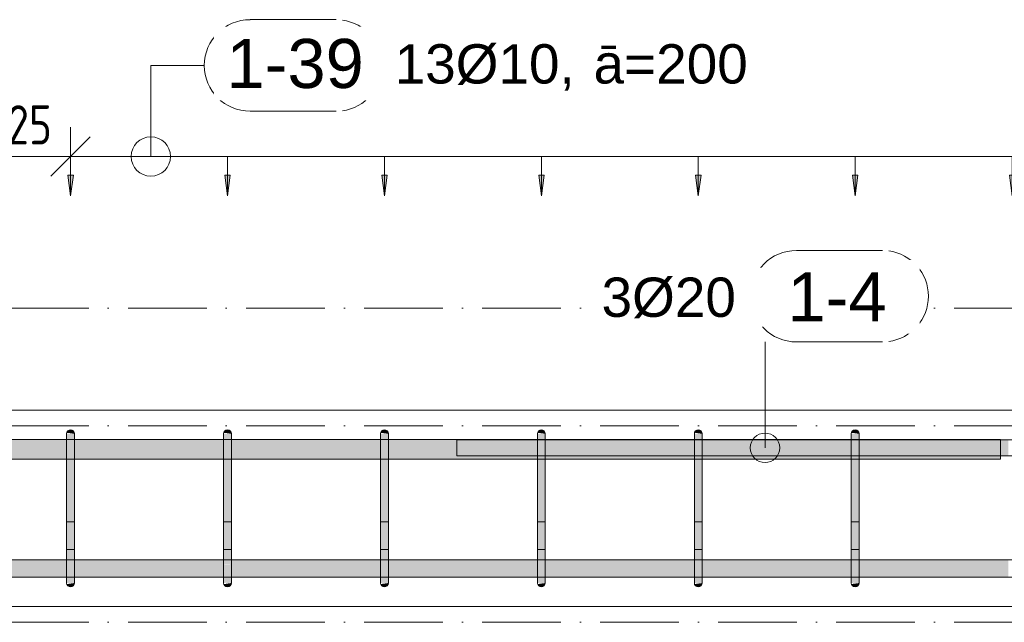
# Model space of a CAD drawing. Header units: millimetres. Extents: x -25607 to 9385, y 1894 to 10168.
# Tile 99 of 181: x -248 to 1004, y 5600 to 6367. Entities that reach past the tile are written whole.
import ezdxf

# ---------------------------------------------------------------- set-up
doc = ezdxf.new("R2010")
doc.units = ezdxf.units.MM
doc.linetypes.add('Čerchovaná', pattern=[150, 100, -25, 0, -25])
for name, color, linetype, lineweight in [('A-ANNO-DIMS', 211, 'Continuous', 5), ('A-ANNO-DIMS-25', 211, 'Continuous', 5), ('A-FLOR-LEVL', 51, 'Continuous', 5), ('S-BEAM', 12, 'Continuous', 9), ('S-RBAR', 171, 'Continuous', 5), ('S-RBAR-IDEN', 171, 'Continuous', 5)]:
    doc.layers.add(name, color=color, linetype=linetype, lineweight=lineweight)
doc.styles.add('Arial', font='arial.ttf', dxfattribs={"height": 50})
doc.styles.add('Arial_1', font='arial.ttf', dxfattribs={"height": 62.5})
doc.styles.add('ISOCPEUR_2', font='isocpeur.ttf', dxfattribs={"width": 0.8, "height": 50})
doc.dimstyles.new('Vnitřní', dxfattribs={"dimscale": 304.8, "dimtxt": 49.799059, "dimasz": 0.164042, "dimexe": 0.123031, "dimexo": 0.0625, "dimgap": 0, "dimtad": 1, "dimdec": 0, "dimzin": 0, "dimdsep": 46, "dimtxsty": 'ISOCPEUR_2', "dimblk1": 'OBLIQUE', "dimblk2": 'OBLIQUE', "dimsah": 1, "dimcen": 0.09, "dimdle": 0.123031, "dimazin": 0, "dimtfac": 1, "dimtdec": 4, "dimtix": 1, "dimtmove": 0, "dimatfit": 3, "dimfxl": 0.123031, "dimfxlon": 1, "dimtvp": 1, "dimtolj": 1, "dimtzin": 0, "dimarcsym": 2})
doc.dimstyles.new('Výztuž_kusy__řezy__1', dxfattribs={"dimscale": 304.8, "dimtxt": 0.18, "dimasz": 0, "dimexe": 0, "dimexo": 0.0625, "dimgap": 0.082021, "dimtad": 1, "dimdec": 0, "dimzin": 0, "dimdsep": 46, "dimtxsty": 'Arial_1', "dimblk1": 'NONE', "dimblk2": 'NONE', "dimsah": 1, "dimcen": 0.09, "dimazin": 0, "dimtfac": 1, "dimtdec": 4, "dimtix": 1, "dimtmove": 0, "dimatfit": 3, "dimfxl": 0.164042, "dimfxlon": 1, "dimtvp": 1, "dimtfill": 1, "dimtolj": 1, "dimtzin": 0, "dimarcsym": 2})

# ---------------------------------------------------------------- blocks, each defined once
blk = doc.blocks.new('DIMBLOCK464-V5')
at = {"layer": 'A-ANNO-DIMS-25'}
for points in [[(-183.2, 6142.9), (-179.7, 6169.2), (-186.6, 6169.2)], [(16.4, 6142.9), (19.9, 6169.2), (13, 6169.2)]]:
    blk.add_hatch(color=256, dxfattribs=at).paths.add_polyline_path(points)
for p, q in [((-183.2, 6192.9), (16.4, 6192.9)), ((-183.2, 6192.9), (-183.2, 6192.9)), ((-183.2, 6192.9), (-183.2, 6142.9)), ((16.4, 6192.9), (16.4, 6192.9)), ((16.4, 6192.9), (16.4, 6142.9)), ((-179.7, 6169.2), (-186.6, 6169.2)), ((-186.6, 6169.2), (-183.2, 6142.9)), ((-183.2, 6142.9), (-179.7, 6169.2)), ((19.9, 6169.2), (13, 6169.2)), ((13, 6169.2), (16.4, 6142.9)), ((16.4, 6142.9), (19.9, 6169.2))]:
    blk.add_line(p, q, dxfattribs=at)
blk = doc.blocks.new('_None')
blk = doc.blocks.new('DIMBLOCK465-V5')
at = {"layer": 'A-ANNO-DIMS-25'}
for points in [[(16.4, 6142.9), (19.9, 6169.2), (13, 6169.2)], [(216, 6142.9), (219.5, 6169.2), (212.6, 6169.2)]]:
    blk.add_hatch(color=256, dxfattribs=at).paths.add_polyline_path(points)
for p, q in [((16.4, 6192.9), (216, 6192.9)), ((16.4, 6192.9), (16.4, 6192.9)), ((16.4, 6192.9), (16.4, 6142.9)), ((216, 6192.9), (216, 6192.9)), ((216, 6192.9), (216, 6142.9)), ((19.9, 6169.2), (13, 6169.2)), ((13, 6169.2), (16.4, 6142.9)), ((16.4, 6142.9), (19.9, 6169.2)), ((219.5, 6169.2), (212.6, 6169.2)), ((212.6, 6169.2), (216, 6142.9)), ((216, 6142.9), (219.5, 6169.2))]:
    blk.add_line(p, q, dxfattribs=at)
blk = doc.blocks.new('DIMBLOCK466-V5')
at = {"layer": 'A-ANNO-DIMS-25'}
for points in [[(216, 6142.9), (219.5, 6169.2), (212.6, 6169.2)], [(415.6, 6142.9), (419.1, 6169.2), (412.2, 6169.2)]]:
    blk.add_hatch(color=256, dxfattribs=at).paths.add_polyline_path(points)
for p, q in [((216, 6192.9), (415.6, 6192.9)), ((216, 6192.9), (216, 6192.9)), ((216, 6192.9), (216, 6142.9)), ((415.6, 6192.9), (415.6, 6192.9)), ((415.6, 6192.9), (415.6, 6142.9)), ((219.5, 6169.2), (212.6, 6169.2)), ((212.6, 6169.2), (216, 6142.9)), ((216, 6142.9), (219.5, 6169.2)), ((419.1, 6169.2), (412.2, 6169.2)), ((412.2, 6169.2), (415.6, 6142.9)), ((415.6, 6142.9), (419.1, 6169.2))]:
    blk.add_line(p, q, dxfattribs=at)
blk = doc.blocks.new('DIMBLOCK467-V5')
at = {"layer": 'A-ANNO-DIMS-25'}
for points in [[(415.6, 6142.9), (419.1, 6169.2), (412.2, 6169.2)], [(615.2, 6142.9), (618.7, 6169.2), (611.8, 6169.2)]]:
    blk.add_hatch(color=256, dxfattribs=at).paths.add_polyline_path(points)
for p, q in [((415.6, 6192.9), (615.2, 6192.9)), ((415.6, 6192.9), (415.6, 6192.9)), ((415.6, 6192.9), (415.6, 6142.9)), ((615.2, 6192.9), (615.2, 6192.9)), ((615.2, 6192.9), (615.2, 6142.9)), ((419.1, 6169.2), (412.2, 6169.2)), ((412.2, 6169.2), (415.6, 6142.9)), ((415.6, 6142.9), (419.1, 6169.2)), ((618.7, 6169.2), (611.8, 6169.2)), ((611.8, 6169.2), (615.2, 6142.9)), ((615.2, 6142.9), (618.7, 6169.2))]:
    blk.add_line(p, q, dxfattribs=at)
blk = doc.blocks.new('DIMBLOCK468-V5')
at = {"layer": 'A-ANNO-DIMS-25'}
for points in [[(615.2, 6142.9), (618.7, 6169.2), (611.8, 6169.2)], [(814.8, 6142.9), (818.3, 6169.2), (811.4, 6169.2)]]:
    blk.add_hatch(color=256, dxfattribs=at).paths.add_polyline_path(points)
for p, q in [((615.2, 6192.9), (814.8, 6192.9)), ((615.2, 6192.9), (615.2, 6192.9)), ((615.2, 6192.9), (615.2, 6142.9)), ((814.8, 6192.9), (814.8, 6192.9)), ((814.8, 6192.9), (814.8, 6142.9)), ((618.7, 6169.2), (611.8, 6169.2)), ((611.8, 6169.2), (615.2, 6142.9)), ((615.2, 6142.9), (618.7, 6169.2)), ((818.3, 6169.2), (811.4, 6169.2)), ((811.4, 6169.2), (814.8, 6142.9)), ((814.8, 6142.9), (818.3, 6169.2))]:
    blk.add_line(p, q, dxfattribs=at)
blk = doc.blocks.new('DIMBLOCK469-V5')
at = {"layer": 'A-ANNO-DIMS-25'}
for points in [[(814.8, 6142.9), (818.3, 6169.2), (811.4, 6169.2)], [(1014.4, 6142.9), (1017.9, 6169.2), (1011, 6169.2)]]:
    blk.add_hatch(color=256, dxfattribs=at).paths.add_polyline_path(points)
for p, q in [((814.8, 6192.9), (1014.4, 6192.9)), ((814.8, 6192.9), (814.8, 6192.9)), ((814.8, 6192.9), (814.8, 6142.9)), ((1014.4, 6192.9), (1014.4, 6192.9)), ((1014.4, 6192.9), (1014.4, 6142.9)), ((818.3, 6169.2), (811.4, 6169.2)), ((811.4, 6169.2), (814.8, 6142.9)), ((814.8, 6142.9), (818.3, 6169.2)), ((1017.9, 6169.2), (1011, 6169.2)), ((1011, 6169.2), (1014.4, 6142.9)), ((1014.4, 6142.9), (1017.9, 6169.2))]:
    blk.add_line(p, q, dxfattribs=at)
blk = doc.blocks.new('DIMBLOCK476-V5')
at = {"layer": 'A-ANNO-DIMS-25'}
for points in [[(-183.2, 6142.9), (-179.7, 6169.2), (-186.6, 6169.2)], [(16.4, 6142.9), (19.9, 6169.2), (13, 6169.2)], [(216, 6142.9), (219.5, 6169.2), (212.6, 6169.2)], [(415.6, 6142.9), (419.1, 6169.2), (412.2, 6169.2)], [(615.2, 6142.9), (618.7, 6169.2), (611.8, 6169.2)], [(814.8, 6142.9), (818.3, 6169.2), (811.4, 6169.2)], [(1014.4, 6142.9), (1017.9, 6169.2), (1011, 6169.2)], [(1214, 6142.9), (1217.5, 6169.2), (1210.6, 6169.2)], [(1413.6, 6142.9), (1417.1, 6169.2), (1410.2, 6169.2)], [(1613.2, 6142.9), (1616.7, 6169.2), (1609.8, 6169.2)], [(1812.8, 6142.9), (1816.3, 6169.2), (1809.4, 6169.2)], [(2012.4, 6142.9), (2015.9, 6169.2), (2009, 6169.2)], [(2212.1, 6142.9), (2215.5, 6169.2), (2208.6, 6169.2)]]:
    blk.add_hatch(color=256, dxfattribs=at).paths.add_polyline_path(points)
for p, q in [((-183.2, 6192.9), (2212.1, 6192.9)), ((-183.2, 6192.9), (16.4, 6192.9)), ((-183.2, 6192.9), (-183.2, 6192.9)), ((-183.2, 6192.9), (-183.2, 6142.9)), ((16.4, 6192.9), (216, 6192.9)), ((16.4, 6192.9), (16.4, 6192.9)), ((16.4, 6192.9), (16.4, 6142.9)), ((216, 6192.9), (415.6, 6192.9)), ((216, 6192.9), (216, 6192.9)), ((216, 6192.9), (216, 6142.9)), ((415.6, 6192.9), (615.2, 6192.9)), ((415.6, 6192.9), (415.6, 6192.9)), ((415.6, 6192.9), (415.6, 6142.9)), ((615.2, 6192.9), (814.8, 6192.9)), ((615.2, 6192.9), (615.2, 6192.9)), ((615.2, 6192.9), (615.2, 6142.9)), ((814.8, 6192.9), (1014.4, 6192.9)), ((814.8, 6192.9), (814.8, 6192.9)), ((814.8, 6192.9), (814.8, 6142.9)), ((1014.4, 6192.9), (1214, 6192.9)), ((1014.4, 6192.9), (1014.4, 6192.9)), ((1014.4, 6192.9), (1014.4, 6142.9)), ((1214, 6192.9), (1413.6, 6192.9)), ((1214, 6192.9), (1214, 6192.9)), ((1214, 6192.9), (1214, 6142.9)), ((1413.6, 6192.9), (1613.2, 6192.9)), ((1413.6, 6192.9), (1413.6, 6192.9)), ((1413.6, 6192.9), (1413.6, 6142.9)), ((1613.2, 6192.9), (1812.8, 6192.9)), ((1613.2, 6192.9), (1613.2, 6192.9)), ((1613.2, 6192.9), (1613.2, 6142.9)), ((1812.8, 6192.9), (2012.4, 6192.9)), ((1812.8, 6192.9), (1812.8, 6192.9)), ((1812.8, 6192.9), (1812.8, 6142.9)), ((2012.4, 6192.9), (2212.1, 6192.9)), ((2012.4, 6192.9), (2012.4, 6192.9)), ((2012.4, 6192.9), (2012.4, 6142.9)), ((2212.1, 6192.9), (2212.1, 6192.9)), ((2212.1, 6192.9), (2212.1, 6142.9)), ((-179.7, 6169.2), (-186.6, 6169.2)), ((-186.6, 6169.2), (-183.2, 6142.9)), ((-183.2, 6142.9), (-179.7, 6169.2)), ((19.9, 6169.2), (13, 6169.2)), ((13, 6169.2), (16.4, 6142.9)), ((16.4, 6142.9), (19.9, 6169.2)), ((219.5, 6169.2), (212.6, 6169.2)), ((212.6, 6169.2), (216, 6142.9)), ((216, 6142.9), (219.5, 6169.2)), ((419.1, 6169.2), (412.2, 6169.2)), ((412.2, 6169.2), (415.6, 6142.9)), ((415.6, 6142.9), (419.1, 6169.2)), ((618.7, 6169.2), (611.8, 6169.2)), ((611.8, 6169.2), (615.2, 6142.9)), ((615.2, 6142.9), (618.7, 6169.2)), ((818.3, 6169.2), (811.4, 6169.2)), ((811.4, 6169.2), (814.8, 6142.9)), ((814.8, 6142.9), (818.3, 6169.2)), ((1017.9, 6169.2), (1011, 6169.2)), ((1011, 6169.2), (1014.4, 6142.9)), ((1014.4, 6142.9), (1017.9, 6169.2)), ((1217.5, 6169.2), (1210.6, 6169.2)), ((1210.6, 6169.2), (1214, 6142.9)), ((1214, 6142.9), (1217.5, 6169.2)), ((1417.1, 6169.2), (1410.2, 6169.2)), ((1410.2, 6169.2), (1413.6, 6142.9)), ((1413.6, 6142.9), (1417.1, 6169.2)), ((1616.7, 6169.2), (1609.8, 6169.2)), ((1609.8, 6169.2), (1613.2, 6142.9)), ((1613.2, 6142.9), (1616.7, 6169.2)), ((1816.3, 6169.2), (1809.4, 6169.2)), ((1809.4, 6169.2), (1812.8, 6142.9)), ((1812.8, 6142.9), (1816.3, 6169.2)), ((2015.9, 6169.2), (2009, 6169.2)), ((2009, 6169.2), (2012.4, 6142.9)), ((2012.4, 6142.9), (2015.9, 6169.2)), ((2215.5, 6169.2), (2208.6, 6169.2)), ((2208.6, 6169.2), (2212.1, 6142.9)), ((2212.1, 6142.9), (2215.5, 6169.2))]:
    blk.add_line(p, q, dxfattribs=at)
blk = doc.blocks.new('Popisek výztuže__BEZ NATOČENÍ_ - _Typ_ množství_PRAVÝ _řezy_-573725-V5')
at = {"layer": 'S-RBAR-IDEN'}
for p, q in [((-15461.3, 9359.8), (-15571, 9359.8)), ((-15571, 9243.3), (-15461.3, 9243.3))]:
    blk.add_line(p, q, dxfattribs=at)
for centre, start, end in [((-15571, 9301.5), 90, 270), ((-15461.3, 9301.5), 277.6434, 82.3566)]:
    blk.add_arc(centre, 58.2, start, end, dxfattribs=at)
blk = doc.blocks.new('Popisek výztuže - _Typ_ množství_LEVÝ-573731-V5')
at = {"layer": 'S-RBAR-IDEN'}
for p, q in [((-16348.9, 6003.8), (-16458.6, 6003.8)), ((-16458.6, 5887.3), (-16348.9, 5887.3))]:
    blk.add_line(p, q, dxfattribs=at)
for centre, start, end in [((-16458.6, 5945.5), 90, 270), ((-16348.9, 5945.5), 277.6434, 82.3566)]:
    blk.add_arc(centre, 58.2, start, end, dxfattribs=at)
blk = doc.blocks.new('DIMBLOCK695-V5')
at = {"layer": 'A-ANNO-DIMS-25'}
for p, q in [((-308.2, 6192.9), (-308.2, 6230.4)), ((-183.2, 6192.9), (-183.2, 6230.4)), ((-308.2, 6192.9), (-283.2, 6217.9)), ((-183.2, 6192.9), (-158.2, 6217.9)), ((-345.7, 6192.9), (-145.7, 6192.9)), ((-308.2, 6192.9), (-333.2, 6167.9)), ((-308.2, 6192.9), (-308.2, 6155.4)), ((-183.2, 6192.9), (-208.2, 6167.9)), ((-183.2, 6192.9), (-183.2, 6155.4))]:
    blk.add_line(p, q, dxfattribs=at)
at = {"layer": 'A-ANNO-DIMS-25', "color": 0, "insert": (-283.5, 6258.2), "char_height": 50, "width": 90.788, "attachment_point": 1, "line_spacing_factor": 1.149209, "style": 'ISOCPEUR_2'}
blk.add_mtext('125', dxfattribs=at)
blk = doc.blocks.new('_Oblique')
at = {"color": 0, "linetype": 'ByBlock', "lineweight": -2}
blk.add_line((-0.5, -0.5), (0.5, 0.5), dxfattribs=at)

msp = doc.modelspace()

# ---------------------------------------------------------------- hatches: boundary and pattern name
at = {"layer": 'S-RBAR'}
for points in [[(-178.2, 5815), (-178.2, 5840), (-188.2, 5840), (-188.2, 5815)], [(-178.2, 5840), (-178.3, 5841.3), (-178.8, 5842.5), (-179.6, 5843.5), (-180.7, 5844.3), (-181.9, 5844.8), (-183.2, 5845), (-184.5, 5844.8), (-185.7, 5844.3), (-186.7, 5843.5), (-187.5, 5842.5), (-188, 5841.3), (-178.3, 5840)], [(11.6, 5815), (21.4, 5815), (21.4, 5840), (11.4, 5840), (11.4, 5815)], [(21.4, 5840), (21.3, 5841.3), (20.8, 5842.5), (20, 5843.5), (18.9, 5844.3), (17.7, 5844.8), (16.4, 5845), (15.1, 5844.8), (13.9, 5844.3), (12.9, 5843.5), (12.1, 5842.5), (11.6, 5841.3), (21.3, 5840)], [(221, 5815), (221, 5840), (211, 5840), (211, 5815)], [(221, 5840), (220.9, 5841.3), (220.4, 5842.5), (219.6, 5843.5), (218.5, 5844.3), (217.3, 5844.8), (216, 5845), (214.7, 5844.8), (213.5, 5844.3), (212.5, 5843.5), (211.7, 5842.5), (211.2, 5841.3), (220.9, 5840)], [(420.6, 5815), (420.6, 5840), (410.6, 5840), (410.6, 5815)], [(420.6, 5840), (420.5, 5841.3), (420, 5842.5), (419.2, 5843.5), (418.1, 5844.3), (416.9, 5844.8), (415.6, 5845), (414.3, 5844.8), (413.1, 5844.3), (412.1, 5843.5), (411.3, 5842.5), (410.8, 5841.3), (420.5, 5840)], [(620.2, 5815), (620.2, 5840), (610.2, 5840), (610.2, 5815)], [(620.2, 5840), (620.1, 5841.3), (619.6, 5842.5), (618.8, 5843.5), (617.7, 5844.3), (616.5, 5844.8), (615.2, 5845), (613.9, 5844.8), (612.7, 5844.3), (611.7, 5843.5), (610.9, 5842.5), (610.4, 5841.3), (620.1, 5840)], [(819.8, 5815), (819.8, 5840), (809.8, 5840), (809.8, 5815)], [(819.8, 5840), (819.7, 5841.3), (819.2, 5842.5), (818.4, 5843.5), (817.3, 5844.3), (816.1, 5844.8), (814.8, 5845), (813.5, 5844.8), (812.3, 5844.3), (811.3, 5843.5), (810.5, 5842.5), (810, 5841.3), (819.7, 5840)], [(1009.4, 5812.1), (1009.4, 5832.1), (999.5, 5832.1), (999.5, 5812.1)], [(-178.2, 5675), (-178.2, 5815), (-188.2, 5815), (-188.2, 5675)], [(11.6, 5675), (21.4, 5675), (21.4, 5815), (11.4, 5815), (11.4, 5675)], [(221, 5675), (221, 5815), (211, 5815), (211, 5675)], [(420.6, 5675), (420.6, 5815), (410.6, 5815), (410.6, 5675)], [(620.2, 5675), (620.2, 5815), (610.2, 5815), (610.2, 5675)], [(819.8, 5675), (819.8, 5815), (809.8, 5815), (809.8, 5675)], [(-183.2, 5645), (-181.9, 5645.2), (-180.7, 5645.7), (-179.6, 5646.5), (-178.8, 5647.5), (-178.3, 5648.7), (-178.3, 5650), (-188, 5648.7), (-187.5, 5647.5), (-186.7, 5646.5), (-185.7, 5645.7), (-184.5, 5645.2)], [(16.4, 5645), (17.7, 5645.2), (18.9, 5645.7), (20, 5646.5), (20.8, 5647.5), (21.3, 5648.7), (21.3, 5650), (11.6, 5648.6), (12.1, 5647.5), (12.9, 5646.5), (13.9, 5645.7), (15.1, 5645.2)], [(216, 5645), (217.3, 5645.2), (218.5, 5645.7), (219.6, 5646.5), (220.4, 5647.5), (220.9, 5648.7), (220.9, 5650), (211.2, 5648.7), (211.7, 5647.5), (212.5, 5646.5), (213.5, 5645.7), (214.7, 5645.2)], [(415.6, 5645), (416.9, 5645.2), (418.1, 5645.7), (419.2, 5646.5), (420, 5647.5), (420.5, 5648.7), (420.5, 5650), (410.8, 5648.7), (411.3, 5647.5), (412.1, 5646.5), (413.1, 5645.7), (414.3, 5645.2)], [(615.2, 5645), (616.5, 5645.2), (617.7, 5645.7), (618.8, 5646.5), (619.6, 5647.5), (620.1, 5648.7), (620.1, 5650), (610.4, 5648.7), (610.9, 5647.5), (611.7, 5646.5), (612.7, 5645.7), (613.9, 5645.2)], [(814.8, 5645), (816.1, 5645.2), (817.3, 5645.7), (818.4, 5646.5), (819.2, 5647.5), (819.7, 5648.7), (819.7, 5650), (810, 5648.7), (810.5, 5647.5), (811.3, 5646.5), (812.3, 5645.7), (813.5, 5645.2)]]:
    msp.add_hatch(color=256, dxfattribs=at).paths.add_polyline_path(points)
h = msp.add_hatch(color=256, dxfattribs=at)
h.paths.add_polyline_path([(-1905.6, 5807.8), (-1885.6, 5807.8), (-1885.6, 5832.8), (-1905.6, 5832.8), (-1905.6, 5815)])
h.paths.add_polyline_path([(-1667.4, 5807.8), (-1580, 5807.8), (-1580, 5832.8), (-1667.4, 5832.8), (-1667.4, 5815)])
h.paths.add_polyline_path([(977.4, 5807.8), (999.5, 5807.8), (999.5, 5832.8), (819.8, 5832.8), (819.8, 5807.8), (889.6, 5807.8)])
h.paths.add_polyline_path([(-1700.5, 5807.8), (-1677.4, 5807.8), (-1677.4, 5832.8), (-1702.4, 5832.8), (-1702.4, 5807.8)])
h.paths.add_polyline_path([(-1712.4, 5807.8), (-1712.4, 5832.8), (-1745.7, 5832.8), (-1745.7, 5807.8), (-1744.4, 5807.8)])
h.paths.add_polyline_path([(-1570, 5807.8), (-1482.5, 5807.8), (-1482.5, 5832.8), (-1570, 5832.8), (-1570, 5815)])
h.paths.add_polyline_path([(809.8, 5807.8), (809.8, 5832.8), (620.2, 5832.8), (620.2, 5807.8), (801.8, 5807.8)])
h.paths.add_polyline_path([(-1472.5, 5807.8), (-1385.1, 5807.8), (-1385.1, 5832.8), (-1472.5, 5832.8), (-1472.5, 5815)])
h.paths.add_polyline_path([(-1375.1, 5807.8), (-1287.6, 5807.8), (-1287.6, 5832.8), (-1375.1, 5832.8), (-1375.1, 5815)])
h.paths.add_polyline_path([(-1277.6, 5807.8), (-1190.2, 5807.8), (-1190.2, 5832.8), (-1277.6, 5832.8), (-1277.6, 5815)])
h.paths.add_polyline_path([(-1755.7, 5807.8), (-1755.7, 5832.8), (-1789, 5832.8), (-1789, 5807.8), (-1788.3, 5807.8)])
h.paths.add_polyline_path([(-1180.2, 5807.8), (-1092.7, 5807.8), (-1092.7, 5832.8), (-1180.2, 5832.8), (-1180.2, 5815)])
h.paths.add_polyline_path([(610.2, 5807.8), (610.2, 5832.8), (420.6, 5832.8), (420.6, 5807.8), (582.3, 5807.8)])
h.paths.add_polyline_path([(-1082.7, 5807.8), (-995.3, 5807.8), (-995.3, 5832.8), (-1082.7, 5832.8), (-1082.7, 5815)])
h.paths.add_polyline_path([(-985.3, 5807.8), (-897.8, 5807.8), (-897.8, 5832.8), (-985.3, 5832.8), (-985.3, 5815)])
h.paths.add_polyline_path([(-887.8, 5807.8), (-800.4, 5807.8), (-800.4, 5832.8), (-887.8, 5832.8), (-887.8, 5815)])
h.paths.add_polyline_path([(-1799, 5807.8), (-1799, 5832.8), (-1832.3, 5832.8), (-1832.2, 5807.8)])
h.paths.add_polyline_path([(-790.4, 5807.8), (-703, 5807.8), (-703, 5832.8), (-790.4, 5832.8), (-790.4, 5815)])
h.paths.add_polyline_path([(410.6, 5807.8), (410.6, 5832.8), (221, 5832.8), (221, 5807.8), (406.7, 5807.8)])
h.paths.add_polyline_path([(-693, 5807.8), (-605.5, 5807.8), (-605.5, 5832.8), (-693, 5832.8), (-693, 5815)])
h.paths.add_polyline_path([(-595.5, 5807.8), (-508.1, 5807.8), (-508.1, 5832.8), (-595.5, 5832.8), (-595.5, 5815)])
h.paths.add_polyline_path([(-498.1, 5807.8), (-410.6, 5807.8), (-410.6, 5832.8), (-498.1, 5832.8), (-498.1, 5815)])
h.paths.add_polyline_path([(211, 5807.8), (211, 5832.8), (21.4, 5832.8), (21.4, 5807.8), (187.2, 5807.8)])
h.paths.add_polyline_path([(-400.6, 5807.8), (-313.2, 5807.8), (-313.2, 5832.8), (-400.6, 5832.8), (-400.6, 5815)])
h.paths.add_polyline_path([(-1842.3, 5807.8), (-1842.3, 5832.8), (-1875.6, 5832.8), (-1875.6, 5807.8)])
h.paths.add_polyline_path([(-303.2, 5807.8), (-188.2, 5807.8), (-188.2, 5832.8), (-303.2, 5832.8), (-303.2, 5815)])
h.paths.add_polyline_path([(-178.2, 5807.8), (11.4, 5807.8), (11.4, 5832.8), (-178.2, 5832.8), (-178.2, 5815)])
h = msp.add_hatch(color=256, dxfattribs=at)
h.paths.add_polyline_path([(-1905.6, 5657.6), (-1885.6, 5657.9), (-1885.6, 5679.6), (-1905.6, 5679.6), (-1905.6, 5666.1)])
h.paths.add_polyline_path([(3021.7, 5657.6), (3021.7, 5679.6), (2933.2, 5679.6), (2933.2, 5657.6), (2996.9, 5657.6)])
h.paths.add_polyline_path([(3084.7, 5657.6), (3120.2, 5657.9), (3120.2, 5679.6), (3031.7, 5679.6), (3031.7, 5657.6), (3040.8, 5657.6)])
h.paths.add_polyline_path([(-1832.3, 5657.6), (-1799, 5657.9), (-1799, 5679.6), (-1832.3, 5679.6), (-1832.3, 5657.9)])
h.paths.add_polyline_path([(2923.2, 5657.6), (2923.2, 5679.6), (2834.6, 5679.6), (2834.6, 5657.6), (2909.1, 5657.6)])
h.paths.add_polyline_path([(3130.2, 5657.6), (3218.7, 5657.9), (3218.7, 5679.6), (3130.2, 5679.6), (3130.2, 5657.9)])
h.paths.add_polyline_path([(-1875.6, 5657.6), (-1842.3, 5657.9), (-1842.3, 5679.6), (-1875.6, 5679.6), (-1875.6, 5657.9)])
h.paths.add_polyline_path([(2824.6, 5657.6), (2824.6, 5679.6), (2736.1, 5679.6), (2736.1, 5657.6), (2821.3, 5657.6)])
h.paths.add_polyline_path([(4316.9, 5657.6), (4316.9, 5679.6), (4306.4, 5679.6), (4306.4, 5657.6), (4313.9, 5657.6)])
h.paths.add_polyline_path([(3228.7, 5657.6), (3317.2, 5657.9), (3317.2, 5679.6), (3228.7, 5679.6), (3228.7, 5657.9)])
h.paths.add_polyline_path([(4334.4, 5657.6), (4334.4, 5679.6), (4326.9, 5679.6), (4326.9, 5657.6)])
h.paths.add_polyline_path([(2726.1, 5657.6), (2726.1, 5679.6), (2637.6, 5679.6), (2637.6, 5657.6), (2689.6, 5657.6)])
h.paths.add_polyline_path([(2627.6, 5657.6), (2627.6, 5679.6), (2539.1, 5679.6), (2539.1, 5657.6), (2601.8, 5657.6)])
h.paths.add_polyline_path([(-1789, 5657.6), (-1755.7, 5657.9), (-1755.7, 5679.6), (-1789, 5679.6), (-1789, 5657.9)])
h.paths.add_polyline_path([(2529.1, 5657.6), (2529.1, 5679.6), (2440.6, 5679.6), (2440.6, 5657.6), (2514, 5657.6)])
h.paths.add_polyline_path([(3327.2, 5657.6), (3415.8, 5657.9), (3415.8, 5679.6), (3327.2, 5679.6), (3327.2, 5657.9)])
h.paths.add_polyline_path([(-1745.7, 5657.6), (-1712.4, 5657.9), (-1712.4, 5679.6), (-1745.7, 5679.6), (-1745.7, 5657.9)])
h.paths.add_polyline_path([(2430.6, 5657.6), (2430.6, 5679.6), (2342.1, 5679.6), (2342.1, 5657.6), (2426.2, 5657.6)])
h.paths.add_polyline_path([(-1702.4, 5657.6), (-1677.4, 5657.9), (-1677.4, 5679.6), (-1702.4, 5679.6), (-1702.4, 5657.9)])
h.paths.add_polyline_path([(4271, 5657.6), (4271, 5679.6), (4235, 5679.6), (4235, 5657.6), (4270, 5657.6)])
h.paths.add_polyline_path([(2332.1, 5657.6), (2332.1, 5679.6), (2217.1, 5679.6), (2217.1, 5657.6), (2294.5, 5657.6)])
h.paths.add_polyline_path([(3425.8, 5657.6), (3514.3, 5657.9), (3514.3, 5679.6), (3425.8, 5679.6), (3425.8, 5657.9)])
h.paths.add_polyline_path([(-1667.4, 5657.6), (-1580, 5657.9), (-1580, 5679.6), (-1667.4, 5679.6), (-1667.4, 5657.9)])
h.paths.add_polyline_path([(4286.4, 5657.6), (4286.4, 5679.6), (4281, 5679.6), (4281, 5657.6)])
h.paths.add_polyline_path([(2207.1, 5657.6), (2207.1, 5679.6), (2017.4, 5679.6), (2017.4, 5657.6), (2206.7, 5657.6)])
h.paths.add_polyline_path([(2007.4, 5657.6), (2007.4, 5679.6), (1817.8, 5679.6), (1817.8, 5657.6), (1987.2, 5657.6)])
h.paths.add_polyline_path([(-1570, 5657.6), (-1482.5, 5657.9), (-1482.5, 5679.6), (-1570, 5679.6), (-1570, 5657.9)])
h.paths.add_polyline_path([(1807.8, 5657.6), (1807.8, 5679.6), (1618.2, 5679.6), (1618.2, 5657.6), (1767.7, 5657.6)])
h.paths.add_polyline_path([(3524.3, 5657.6), (3612.8, 5657.9), (3612.8, 5679.6), (3524.3, 5679.6), (3524.3, 5657.9)])
h.paths.add_polyline_path([(-1472.5, 5657.6), (-1385.1, 5657.9), (-1385.1, 5679.6), (-1472.5, 5679.6), (-1472.5, 5657.9)])
h.paths.add_polyline_path([(-1375.1, 5657.6), (-1287.6, 5657.9), (-1287.6, 5679.6), (-1375.1, 5679.6), (-1375.1, 5657.9)])
h.paths.add_polyline_path([(1608.2, 5657.6), (1608.2, 5679.6), (1418.6, 5679.6), (1418.6, 5657.6), (1592, 5657.6)])
h.paths.add_polyline_path([(4225, 5657.6), (4225, 5679.6), (4189, 5679.6), (4189, 5657.6)])
h.paths.add_polyline_path([(3622.8, 5657.6), (3711.3, 5657.9), (3711.3, 5679.6), (3622.8, 5679.6), (3622.8, 5657.9)])
h.paths.add_polyline_path([(-1277.6, 5657.6), (-1190.2, 5657.9), (-1190.2, 5679.6), (-1277.6, 5679.6), (-1277.6, 5657.9)])
h.paths.add_polyline_path([(1408.6, 5657.6), (1408.6, 5679.6), (1219, 5679.6), (1219, 5657.6), (1372.5, 5657.6)])
h.paths.add_polyline_path([(-1180.2, 5657.6), (-1092.7, 5657.9), (-1092.7, 5679.6), (-1180.2, 5679.6), (-1180.2, 5657.9)])
h.paths.add_polyline_path([(4179, 5657.6), (4179, 5679.6), (4143.1, 5679.6), (4143.1, 5657.6)])
h.paths.add_polyline_path([(1209, 5657.6), (1209, 5679.6), (1019.4, 5679.6), (1019.4, 5657.6), (1196.9, 5657.6)])
h.paths.add_polyline_path([(3721.3, 5657.6), (3811.3, 5657.9), (3811.3, 5679.6), (3721.3, 5679.6), (3721.3, 5657.9)])
h.paths.add_polyline_path([(1009.4, 5657.6), (1009.4, 5679.6), (819.8, 5679.6), (819.8, 5657.6), (977.4, 5657.6)])
h.paths.add_polyline_path([(-1082.7, 5657.6), (-995.3, 5657.9), (-995.3, 5679.6), (-1082.7, 5679.6), (-1082.7, 5657.9)])
h.paths.add_polyline_path([(-985.3, 5657.6), (-897.8, 5657.9), (-897.8, 5679.6), (-985.3, 5679.6), (-985.3, 5657.9)])
h.paths.add_polyline_path([(4133.1, 5657.6), (4133.1, 5679.6), (4097.1, 5679.6), (4097.1, 5657.6)])
h.paths.add_polyline_path([(3821.3, 5657.6), (3857.3, 5657.9), (3857.3, 5679.6), (3821.3, 5679.6), (3821.3, 5657.9)])
h.paths.add_polyline_path([(809.8, 5657.6), (809.8, 5679.6), (620.2, 5679.6), (620.2, 5657.6), (801.8, 5657.6)])
h.paths.add_polyline_path([(-887.8, 5657.6), (-800.4, 5657.9), (-800.4, 5679.6), (-887.8, 5679.6), (-887.8, 5657.9)])
h.paths.add_polyline_path([(610.2, 5657.6), (610.2, 5679.6), (420.6, 5679.6), (420.6, 5657.6), (582.3, 5657.6)])
h.paths.add_polyline_path([(3867.3, 5657.6), (3903.2, 5657.9), (3903.2, 5679.6), (3867.3, 5679.6), (3867.3, 5657.9)])
h.paths.add_polyline_path([(-790.4, 5657.6), (-703, 5657.9), (-703, 5679.6), (-790.4, 5679.6), (-790.4, 5657.9)])
h.paths.add_polyline_path([(-693, 5657.6), (-605.5, 5657.9), (-605.5, 5679.6), (-693, 5679.6), (-693, 5657.9)])
h.paths.add_polyline_path([(410.6, 5657.6), (410.6, 5679.6), (221, 5679.6), (221, 5657.6), (406.7, 5657.6)])
h.paths.add_polyline_path([(4062.5, 5657.6), (4062.5, 5679.6), (4051.1, 5679.6), (4051.1, 5657.6)])
h.paths.add_polyline_path([(3913.2, 5657.6), (3949.2, 5657.9), (3949.2, 5679.6), (3913.2, 5679.6), (3913.2, 5657.9)])
h.paths.add_polyline_path([(4087.1, 5657.6), (4087.1, 5679.6), (4082.5, 5679.6), (4082.5, 5657.6)])
h.paths.add_polyline_path([(211, 5657.6), (211, 5679.6), (21.4, 5679.6), (21.4, 5657.6), (187.2, 5657.6)])
h.paths.add_polyline_path([(3959.2, 5657.6), (3995.2, 5657.9), (3995.2, 5679.6), (3959.2, 5679.6), (3959.2, 5657.9)])
h.paths.add_polyline_path([(-595.5, 5657.6), (-508.1, 5657.9), (-508.1, 5679.6), (-595.5, 5679.6), (-595.5, 5657.9)])
h.paths.add_polyline_path([(11.4, 5657.6), (11.4, 5679.6), (-178.2, 5679.6), (-178.2, 5657.6), (-32.3, 5657.6)])
h.paths.add_polyline_path([(-498.1, 5657.6), (-410.6, 5657.9), (-410.6, 5679.6), (-498.1, 5679.6), (-498.1, 5657.9)])
h.paths.add_polyline_path([(4041.1, 5657.6), (4041.1, 5679.6), (4005.2, 5679.6), (4005.2, 5657.6), (4006.6, 5657.6)])
h.paths.add_polyline_path([(-188.2, 5657.6), (-188.2, 5679.6), (-303.2, 5679.6), (-303.2, 5657.6), (-207.9, 5657.6)])
h.paths.add_polyline_path([(-400.6, 5657.6), (-313.2, 5657.9), (-313.2, 5679.6), (-400.6, 5679.6), (-400.6, 5657.9)])
h = msp.add_hatch(color=256, dxfattribs=at)
h.paths.add_polyline_path([(-178.2, 5653.1), (-178.2, 5653.7), (-179.5, 5653.9), (-180.4, 5653.5)])
h.paths.add_polyline_path([(-183.7, 5655.5), (-185.3, 5657.5), (-188.2, 5657.9), (-188.2, 5656.8)])
h.paths.add_polyline_path([(-178.2, 5661.7), (-178.2, 5663.4), (-188.2, 5665.4), (-183.4, 5661.9)])
h.paths.add_polyline_path([(-180.2, 5674), (-178.2, 5674.2), (-178.2, 5675), (-188.2, 5675), (-188.2, 5674)])
h = msp.add_hatch(color=256, dxfattribs=at)
h.paths.add_polyline_path([(-188.2, 5665.4), (-178.2, 5663.4), (-178.2, 5674.2), (-180.2, 5674), (-188.2, 5674), (-188.2, 5666.1)])
h.paths.add_polyline_path([(-178.2, 5650), (-178.2, 5653.1), (-180.4, 5653.5), (-179.5, 5653.9), (-178.2, 5653.7), (-178.2, 5661.7), (-182.7, 5662), (-188.2, 5665.4), (-188.2, 5658.1), (-185.2, 5657.3), (-183.7, 5655.5), (-188.2, 5656.8), (-188, 5651), (-186.1, 5650.9), (-181.9, 5650.4)])
h.paths.add_polyline_path([(-178.2, 5650), (-188.2, 5650.9), (-188, 5650), (-183.2, 5650)])
h = msp.add_hatch(color=256, dxfattribs=at)
h.paths.add_polyline_path([(21.4, 5653.1), (21.4, 5653.7), (20.1, 5653.9), (19.2, 5653.5)])
h.paths.add_polyline_path([(15.9, 5655.5), (14.3, 5657.5), (11.4, 5657.9), (11.6, 5656.7)])
h.paths.add_polyline_path([(21.4, 5661.7), (21.4, 5663.4), (11.6, 5665.3), (16.2, 5661.9)])
h.paths.add_polyline_path([(11.4, 5674), (21.4, 5674.2), (21.4, 5675), (11.4, 5675)])
h = msp.add_hatch(color=256, dxfattribs=at)
h.paths.add_polyline_path([(11.6, 5650), (21.4, 5650), (11.4, 5650.9), (11.4, 5650)])
h.paths.add_polyline_path([(21.4, 5650), (21.4, 5653.1), (19.2, 5653.5), (20.1, 5653.9), (21.4, 5653.7), (21.4, 5661.7), (16.9, 5662), (11.4, 5665.4), (11.6, 5658.1), (14.4, 5657.3), (15.9, 5655.5), (11.4, 5656.8), (11.6, 5651), (13.5, 5650.9), (17.7, 5650.4)])
h.paths.add_polyline_path([(21.4, 5663.4), (21.4, 5674.2), (19.4, 5674), (11.4, 5674), (11.6, 5665.4)])
h = msp.add_hatch(color=256, dxfattribs=at)
h.paths.add_polyline_path([(221, 5653.1), (221, 5653.7), (219.7, 5653.9), (218.8, 5653.5)])
h.paths.add_polyline_path([(215.5, 5655.5), (213.9, 5657.5), (211, 5657.9), (211, 5656.8)])
h.paths.add_polyline_path([(221, 5661.7), (221, 5663.4), (211, 5665.4), (215.8, 5661.9)])
h.paths.add_polyline_path([(219, 5674), (221, 5674.2), (221, 5675), (211, 5675), (211, 5674)])
h = msp.add_hatch(color=256, dxfattribs=at)
h.paths.add_polyline_path([(211, 5665.4), (221, 5663.4), (221, 5674.2), (219, 5674), (211, 5674), (211, 5666.1)])
h.paths.add_polyline_path([(221, 5650), (221, 5653.1), (218.8, 5653.5), (219.7, 5653.9), (221, 5653.7), (221, 5661.7), (216.5, 5662), (211, 5665.4), (211, 5658.1), (214, 5657.3), (215.5, 5655.5), (211, 5656.8), (211.2, 5651), (213.1, 5650.9), (217.3, 5650.4)])
h.paths.add_polyline_path([(221, 5650), (211, 5650.9), (211.2, 5650), (216, 5650)])
h = msp.add_hatch(color=256, dxfattribs=at)
h.paths.add_polyline_path([(420.6, 5653.1), (420.6, 5653.7), (419.3, 5653.9), (418.4, 5653.5)])
h.paths.add_polyline_path([(415.1, 5655.5), (413.5, 5657.5), (410.6, 5657.9), (410.6, 5656.8)])
h.paths.add_polyline_path([(420.6, 5661.7), (420.6, 5663.4), (410.6, 5665.4), (415.4, 5661.9)])
h.paths.add_polyline_path([(418.6, 5674), (420.6, 5674.2), (420.6, 5675), (410.6, 5675), (410.6, 5674)])
h = msp.add_hatch(color=256, dxfattribs=at)
h.paths.add_polyline_path([(410.6, 5665.4), (420.6, 5663.4), (420.6, 5674.2), (418.6, 5674), (410.6, 5674), (410.6, 5666.1)])
h.paths.add_polyline_path([(420.6, 5650), (420.6, 5653.1), (418.4, 5653.5), (419.3, 5653.9), (420.6, 5653.7), (420.6, 5661.7), (416.1, 5662), (410.6, 5665.4), (410.6, 5658.1), (413.6, 5657.3), (415.1, 5655.5), (410.6, 5656.8), (410.8, 5651), (412.7, 5650.9), (416.9, 5650.4)])
h.paths.add_polyline_path([(420.6, 5650), (410.6, 5650.9), (410.8, 5650), (415.6, 5650)])
h = msp.add_hatch(color=256, dxfattribs=at)
h.paths.add_polyline_path([(620.2, 5653.1), (620.2, 5653.7), (618.9, 5653.9), (618, 5653.5)])
h.paths.add_polyline_path([(614.7, 5655.5), (613.1, 5657.5), (610.2, 5657.9), (610.2, 5656.8)])
h.paths.add_polyline_path([(620.2, 5661.7), (620.2, 5663.4), (610.2, 5665.4), (615, 5661.9)])
h.paths.add_polyline_path([(618.2, 5674), (620.2, 5674.2), (620.2, 5675), (610.2, 5675), (610.2, 5674)])
h = msp.add_hatch(color=256, dxfattribs=at)
h.paths.add_polyline_path([(610.2, 5665.4), (620.2, 5663.4), (620.2, 5674.2), (618.2, 5674), (610.2, 5674), (610.2, 5666.1)])
h.paths.add_polyline_path([(620.2, 5650), (620.2, 5653.1), (618, 5653.5), (618.9, 5653.9), (620.2, 5653.7), (620.2, 5661.7), (615.7, 5662), (610.2, 5665.4), (610.2, 5658.1), (613.2, 5657.3), (614.7, 5655.5), (610.2, 5656.8), (610.4, 5651), (612.3, 5650.9), (616.5, 5650.4)])
h.paths.add_polyline_path([(620.2, 5650), (610.2, 5650.9), (610.4, 5650), (615.2, 5650)])
h = msp.add_hatch(color=256, dxfattribs=at)
h.paths.add_polyline_path([(819.8, 5653.1), (819.8, 5653.7), (818.5, 5653.9), (817.6, 5653.5)])
h.paths.add_polyline_path([(814.3, 5655.5), (812.7, 5657.5), (809.8, 5657.9), (809.8, 5656.8)])
h.paths.add_polyline_path([(819.8, 5661.7), (819.8, 5663.4), (809.8, 5665.4), (814.6, 5661.9)])
h.paths.add_polyline_path([(817.8, 5674), (819.8, 5674.2), (819.8, 5675), (809.8, 5675), (809.8, 5674)])
h = msp.add_hatch(color=256, dxfattribs=at)
h.paths.add_polyline_path([(809.8, 5665.4), (819.8, 5663.4), (819.8, 5674.2), (817.8, 5674), (809.8, 5674), (809.8, 5666.1)])
h.paths.add_polyline_path([(819.8, 5650), (819.8, 5653.1), (817.6, 5653.5), (818.5, 5653.9), (819.8, 5653.7), (819.8, 5661.7), (815.3, 5662), (809.8, 5665.4), (809.8, 5658.1), (812.8, 5657.3), (814.3, 5655.5), (809.8, 5656.8), (810, 5651), (811.9, 5650.9), (816.1, 5650.4)])
h.paths.add_polyline_path([(819.8, 5650), (809.8, 5650.9), (810, 5650), (814.8, 5650)])

# ---------------------------------------------------------------- linework, layer by layer
at = {"layer": 'A-FLOR-LEVL', "linetype": 'Čerchovaná'}
for p, q in [((-3262.2, 6000), (9255.9, 6000)), ((-3262.2, 5850), (9255.9, 5850)), ((-3262.2, 5600), (9255.9, 5600))]:
    msp.add_line(p, q, dxfattribs=at)
at = {"layer": 'S-BEAM'}
for p, q in [((4009.4, 5870), (-1980.6, 5870)), ((4009.4, 5870), (-1880.6, 5870)), ((4009.4, 5620), (-1980.6, 5620)), ((-1880.6, 5620), (4009.4, 5620))]:
    msp.add_line(p, q, dxfattribs=at)
at = {"layer": 'S-RBAR'}
for p, q in [((-188.2, 5815), (-188.2, 5840)), ((-188.2, 5815), (-188.2, 5840)), ((-178.2, 5815), (-178.2, 5840)), ((-178.2, 5815), (-178.2, 5840)), ((11.4, 5815), (11.4, 5840)), ((11.4, 5815), (11.4, 5840)), ((21.4, 5815), (21.4, 5840)), ((21.4, 5815), (21.4, 5840)), ((211, 5815), (211, 5840)), ((211, 5815), (211, 5840)), ((221, 5815), (221, 5840)), ((221, 5815), (221, 5840)), ((410.6, 5815), (410.6, 5840)), ((410.6, 5815), (410.6, 5840)), ((420.6, 5815), (420.6, 5840)), ((420.6, 5815), (420.6, 5840)), ((610.2, 5815), (610.2, 5840)), ((610.2, 5815), (610.2, 5840)), ((620.2, 5815), (620.2, 5840)), ((620.2, 5815), (620.2, 5840)), ((809.8, 5815), (809.8, 5840)), ((809.8, 5815), (809.8, 5840)), ((819.8, 5815), (819.8, 5840)), ((819.8, 5815), (819.8, 5840)), ((999.5, 5832.8), (-1905.6, 5832.8)), ((999.5, 5832.8), (-1905.6, 5832.8)), ((999.5, 5832.8), (-1905.6, 5832.8)), ((307.9, 5832.1), (1707.9, 5832.1)), ((307.9, 5812.1), (307.9, 5832.1)), ((307.9, 5832.1), (1707.9, 5832.1)), ((307.9, 5812.1), (307.9, 5832.1)), ((307.9, 5832.1), (1707.9, 5832.1)), ((307.9, 5812.1), (307.9, 5832.1)), ((999.5, 5832.8), (999.5, 5807.8)), ((999.5, 5832.8), (999.5, 5807.8)), ((999.5, 5832.8), (999.5, 5807.8)), ((-188.2, 5675), (-188.2, 5815)), ((-188.2, 5815), (-188.2, 5675)), ((-178.2, 5675), (-178.2, 5815)), ((-178.2, 5815), (-178.2, 5675)), ((11.4, 5675), (11.4, 5815)), ((11.4, 5815), (11.4, 5675)), ((21.4, 5675), (21.4, 5815)), ((21.4, 5815), (21.4, 5675)), ((211, 5675), (211, 5815)), ((211, 5815), (211, 5675)), ((221, 5675), (221, 5815)), ((221, 5815), (221, 5675)), ((307.9, 5812.1), (1707.9, 5812.1)), ((307.9, 5812.1), (1707.9, 5812.1)), ((307.9, 5812.1), (1707.9, 5812.1)), ((410.6, 5675), (410.6, 5815)), ((410.6, 5815), (410.6, 5675)), ((420.6, 5675), (420.6, 5815)), ((420.6, 5815), (420.6, 5675)), ((610.2, 5675), (610.2, 5815)), ((610.2, 5815), (610.2, 5675)), ((620.2, 5675), (620.2, 5815)), ((620.2, 5815), (620.2, 5675)), ((809.8, 5675), (809.8, 5815)), ((809.8, 5815), (809.8, 5675)), ((819.8, 5675), (819.8, 5815)), ((819.8, 5815), (819.8, 5675)), ((999.5, 5807.8), (-1905.6, 5807.8)), ((999.5, 5807.8), (-1905.6, 5807.8)), ((999.5, 5807.8), (-1905.6, 5807.8)), ((-188.2, 5728), (-188.2, 5692.7)), ((-188.2, 5728), (-178.2, 5728)), ((-178.2, 5728), (-178.2, 5692.7)), ((11.4, 5728), (11.4, 5692.7)), ((11.4, 5728), (21.4, 5728)), ((21.4, 5728), (21.4, 5692.7)), ((211, 5728), (211, 5692.7)), ((211, 5728), (221, 5728)), ((221, 5728), (221, 5692.7)), ((410.6, 5728), (410.6, 5692.7)), ((410.6, 5728), (420.6, 5728)), ((420.6, 5728), (420.6, 5692.7)), ((610.2, 5728), (610.2, 5692.7)), ((610.2, 5728), (620.2, 5728)), ((620.2, 5728), (620.2, 5692.7)), ((809.8, 5728), (809.8, 5692.7)), ((809.8, 5728), (819.8, 5728)), ((819.8, 5728), (819.8, 5692.7)), ((-188.2, 5650), (-188.2, 5692.7)), ((-178.2, 5692.7), (-188.2, 5692.7)), ((-188.2, 5657.3), (-188.2, 5692.7)), ((-178.2, 5650), (-178.2, 5692.7)), ((-178.2, 5657.3), (-178.2, 5692.7)), ((11.4, 5650), (11.4, 5692.7)), ((21.4, 5692.7), (11.4, 5692.7)), ((11.4, 5657.3), (11.4, 5692.7)), ((21.4, 5650), (21.4, 5692.7)), ((21.4, 5657.3), (21.4, 5692.7)), ((211, 5650), (211, 5692.7)), ((221, 5692.7), (211, 5692.7)), ((211, 5657.3), (211, 5692.7)), ((221, 5650), (221, 5692.7)), ((221, 5657.3), (221, 5692.7)), ((410.6, 5650), (410.6, 5692.7)), ((420.6, 5692.7), (410.6, 5692.7)), ((410.6, 5657.3), (410.6, 5692.7)), ((420.6, 5650), (420.6, 5692.7)), ((420.6, 5657.3), (420.6, 5692.7)), ((610.2, 5650), (610.2, 5692.7)), ((620.2, 5692.7), (610.2, 5692.7)), ((610.2, 5657.3), (610.2, 5692.7)), ((620.2, 5650), (620.2, 5692.7)), ((620.2, 5657.3), (620.2, 5692.7)), ((809.8, 5650), (809.8, 5692.7)), ((819.8, 5692.7), (809.8, 5692.7)), ((809.8, 5657.3), (809.8, 5692.7)), ((819.8, 5650), (819.8, 5692.7)), ((819.8, 5657.3), (819.8, 5692.7)), ((4334.4, 5679.6), (-1905.6, 5679.6)), ((4334.4, 5679.6), (-1905.6, 5679.6)), ((4334.4, 5679.6), (-1905.6, 5679.6)), ((-188.2, 5650), (-188.2, 5675)), ((-188.2, 5657.3), (-188.2, 5675)), ((-178.2, 5650), (-178.2, 5675)), ((-178.2, 5650), (-178.2, 5675)), ((11.4, 5650), (11.4, 5675)), ((11.4, 5657.3), (11.4, 5675)), ((21.4, 5650), (21.4, 5675)), ((21.4, 5650), (21.4, 5675)), ((211, 5650), (211, 5675)), ((211, 5657.3), (211, 5675)), ((221, 5650), (221, 5675)), ((221, 5650), (221, 5675)), ((410.6, 5650), (410.6, 5675)), ((410.6, 5657.3), (410.6, 5675)), ((420.6, 5650), (420.6, 5675)), ((420.6, 5650), (420.6, 5675)), ((610.2, 5650), (610.2, 5675)), ((610.2, 5657.3), (610.2, 5675)), ((620.2, 5650), (620.2, 5675)), ((620.2, 5650), (620.2, 5675)), ((809.8, 5650), (809.8, 5675)), ((809.8, 5657.3), (809.8, 5675)), ((819.8, 5650), (819.8, 5675)), ((819.8, 5650), (819.8, 5675)), ((4334.4, 5657.6), (-1905.6, 5657.6)), ((4334.4, 5657.6), (-1905.6, 5657.6)), ((4334.4, 5657.6), (-1905.6, 5657.6)), ((-188.2, 5650.9), (-188.2, 5657.3)), ((-188.2, 5650.9), (-188.2, 5657.3)), ((-178.2, 5650), (-178.2, 5657.3)), ((11.4, 5650.9), (11.4, 5657.3)), ((11.4, 5650.9), (11.4, 5657.3)), ((21.4, 5650), (21.4, 5657.3)), ((211, 5650.9), (211, 5657.3)), ((211, 5650.9), (211, 5657.3)), ((221, 5650), (221, 5657.3)), ((410.6, 5650.9), (410.6, 5657.3)), ((410.6, 5650.9), (410.6, 5657.3)), ((420.6, 5650), (420.6, 5657.3)), ((610.2, 5650.9), (610.2, 5657.3)), ((610.2, 5650.9), (610.2, 5657.3)), ((620.2, 5650), (620.2, 5657.3)), ((809.8, 5650.9), (809.8, 5657.3)), ((809.8, 5650.9), (809.8, 5657.3)), ((819.8, 5650), (819.8, 5657.3))]:
    msp.add_line(p, q, dxfattribs=at)
for centre, start, end in [((-183.2, 5840), 0, 180), ((-183.2, 5840), 0, 180), ((16.4, 5840), 0, 180), ((16.4, 5840), 0, 180), ((216, 5840), 0, 180), ((216, 5840), 0, 180), ((415.6, 5840), 0, 180), ((415.6, 5840), 0, 180), ((615.2, 5840), 0, 180), ((615.2, 5840), 0, 180), ((814.8, 5840), 0, 180), ((814.8, 5840), 0, 180), ((-183.2, 5650), 180, 360), ((-183.2, 5650), 180, 360), ((-183.2, 5650), 180, 360), ((16.4, 5650), 180, 360), ((16.4, 5650), 180, 360), ((16.4, 5650), 180, 360), ((216, 5650), 180, 360), ((216, 5650), 180, 360), ((216, 5650), 180, 360), ((415.6, 5650), 180, 360), ((415.6, 5650), 180, 360), ((415.6, 5650), 180, 360), ((615.2, 5650), 180, 360), ((615.2, 5650), 180, 360), ((615.2, 5650), 180, 360), ((814.8, 5650), 180, 360), ((814.8, 5650), 180, 360), ((814.8, 5650), 180, 360)]:
    msp.add_arc(centre, 5, start, end, dxfattribs=at)
at = {"layer": 'S-RBAR-IDEN'}
for p, q in [((-81.1, 6308.8), (-13.1, 6308.8)), ((-81.1, 6192.9), (-81.1, 6308.8)), ((700.1, 5822.1), (700.1, 5956.9))]:
    msp.add_line(p, q, dxfattribs=at)
for centre, radius in [((-81.1, 6192.9), 25), ((700.1, 5822.1), 18.8)]:
    msp.add_circle(centre, radius, dxfattribs=at)

# ---------------------------------------------------------------- block references
for name, p in [('Popisek výztuže__BEZ NATOČENÍ_ - _Typ_ množství_PRAVÝ _řezy_-573725-V5', (15616.1, -2992.7)), ('Popisek výztuže - _Typ_ množství_LEVÝ-573731-V5', (17198.6, 69.6))]:
    msp.add_blockref(name, p, dxfattribs=at)

# ---------------------------------------------------------------- texts
at = {"layer": 'S-RBAR-IDEN', "char_height": 50, "attachment_point": 1, "style": 'Arial', "bg_fill": 3, "box_fill_scale": 1.25, "bg_fill_color": 256, "bg_fill_true_color": 13158600, "bg_fill_transparency": 0}
for s, insert, width in [('13Ø10, ', (229, 6335.8), 306.645), ('ā=200', (482, 6335.8), 242.51)]:
    msp.add_mtext(s, dxfattribs=dict(at, insert=insert, width=width))

# ---------------------------------------------------------------- dimensions: what is measured, and where the dimension line sits
at = {"layer": 'A-ANNO-DIMS'}
dim = msp.add_linear_dim(base=(-183.2, 6192.9), p1=(-308.2, 6155.4), p2=(-183.2, 6155.4), dimstyle='Vnitřní', override={"dimpost": '<>', "dimfxl": 125}, dxfattribs=at)
dim.commit()
dim.dimension.update_dxf_attribs({"geometry": 'DIMBLOCK695-V5', "text_midpoint": (-245.7, 6217.9)})
for base, p1, p2, text, override, picture, middle in [((2212.1, 6192.9), (-183.2, 6142.9), (2212.1, 6142.9), '200 2395', {"dimpost": '<>', "dimblk1": 'None', "dimblk2": 'None', "dimsah": 1, "dimfxl": 2395.219023}, 'DIMBLOCK476-V5', (1014.4, 6249.8)), ((16.4, 6192.9), (-183.2, 6142.9), (16.4, 6142.9), ' ', {"dimpost": '<>', "dimfxl": 199.601585}, 'DIMBLOCK464-V5', (-83.4, 6192.9)), ((216, 6192.9), (16.4, 6142.9), (216, 6142.9), ' ', {"dimpost": '<>', "dimfxl": 199.601585}, 'DIMBLOCK465-V5', (116.2, 6192.9)), ((415.6, 6192.9), (216, 6142.9), (415.6, 6142.9), ' ', {"dimpost": '<>', "dimfxl": 199.601585}, 'DIMBLOCK466-V5', (315.8, 6192.9)), ((615.2, 6192.9), (415.6, 6142.9), (615.2, 6142.9), ' ', {"dimpost": '<>', "dimfxl": 199.601585}, 'DIMBLOCK467-V5', (515.4, 6192.9)), ((814.8, 6192.9), (615.2, 6142.9), (814.8, 6142.9), ' ', {"dimpost": '<>', "dimfxl": 199.601585}, 'DIMBLOCK468-V5', (715, 6192.9)), ((1014.4, 6192.9), (814.8, 6142.9), (1014.4, 6142.9), ' ', {"dimpost": '<>', "dimfxl": 199.601585}, 'DIMBLOCK469-V5', (914.6, 6192.9))]:
    dim = msp.add_linear_dim(base=base, p1=p1, p2=p2, text=text, dimstyle='Výztuž_kusy__řezy__1', override=override, dxfattribs=at)
    dim.commit()
    dim.dimension.update_dxf_attribs({"geometry": picture, "text_midpoint": middle})

# ---------------------------------------------------------------- next in the draw order: texts
at = {"layer": 'S-RBAR-IDEN', "attachment_point": 1, "bg_fill": 3, "box_fill_scale": 1.25, "bg_fill_color": 256, "bg_fill_true_color": 13158600, "bg_fill_transparency": 0}
for s, insert, char_height, width, style in [('1-39', (15, 6342.6), 62.5, 210.443, 'Arial_1'), ('3Ø20', (492.2, 6038.8), 50, 210.443, 'Arial'), ('1-4', (728.7, 6045.5), 62.5, 152.321, 'Arial_1')]:
    msp.add_mtext(s, dxfattribs=dict(at, insert=insert, char_height=char_height, width=width, style=style))

doc.saveas('drawing.dxf')
